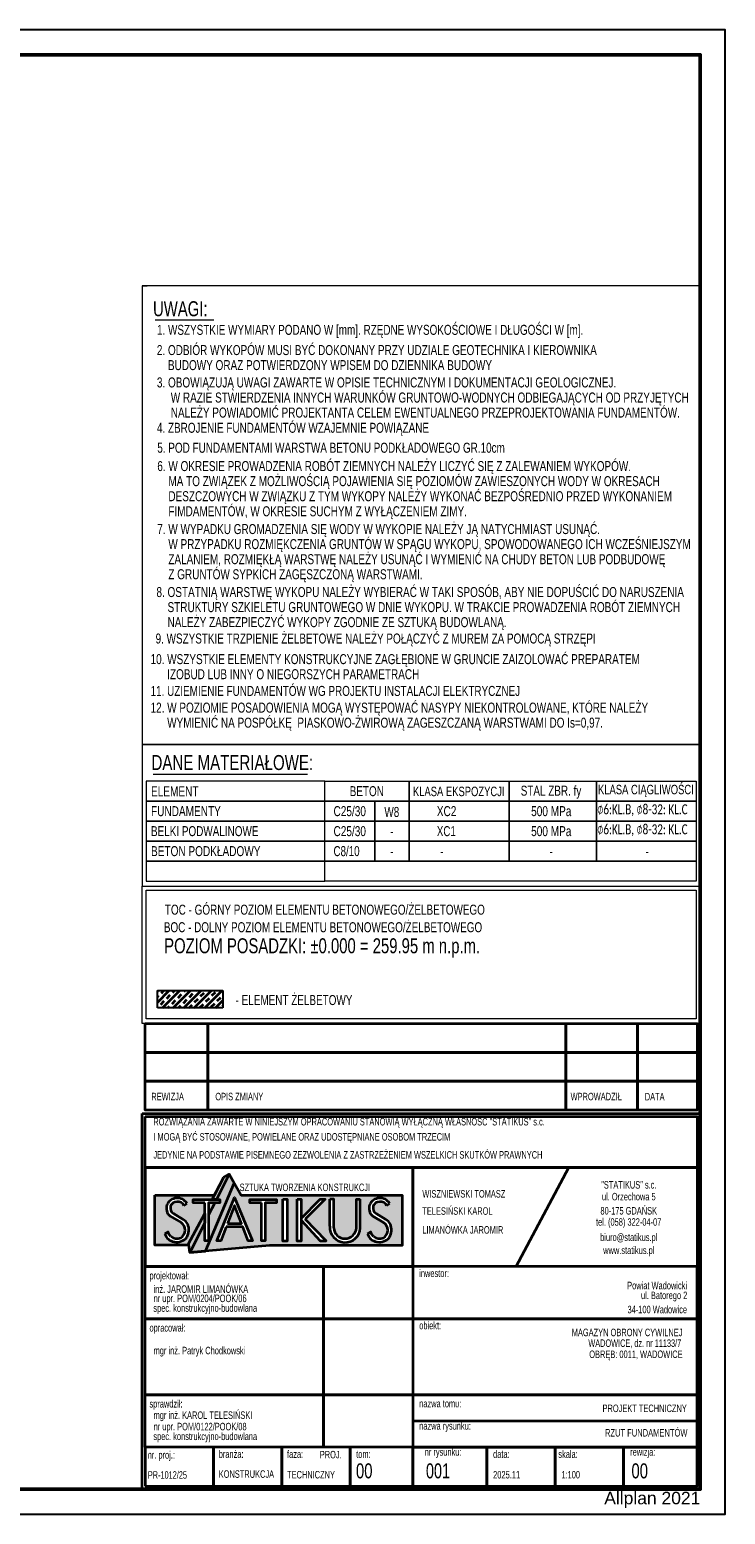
# Model space of a CAD drawing. Header units: millimetres. Extents: x 0 to 60000, y 0 to 29700.
# Tile 86 of 86: x 46080 to 60000, y 0 to 29700. Entities that reach past the tile are written whole.
import ezdxf

# ---------------------------------------------------------------- set-up
doc = ezdxf.new("R2010")
doc.units = ezdxf.units.MM
doc.layers.add('Posadowienie płytkie', color=7, linetype='Continuous', lineweight=25)
doc.layers.add('Standard', color=7, linetype='Continuous', lineweight=25)
doc.styles.add('ARIAL', font='ARIAL.TTF')
doc.styles.add('Segoe UI Symbol', font='seguisym.ttf')

msp = doc.modelspace()

# ---------------------------------------------------------------- hatches: boundary and pattern name
at = {"layer": 'Standard', "linetype": 'Continuous', "lineweight": 35, "transparency": 33554687}
h = msp.add_hatch(dxfattribs=at)
h.set_pattern_fill('KRESKOWANI_7', color=8, scale=100, style=0, pattern_type=2)
h.set_pattern_definition([(45, (0, 0), (-106.066, 106.066), []), (45, (-53.03, 53.03), (-106.066, 106.066), [100, -70])])
h.paths.add_polyline_path([(48636, 10476), (48636, 10130), (49948, 10130), (49948, 10476)], flags=0)
at = {"layer": 'Standard', "linetype": 'Continuous', "lineweight": 13, "true_color": 0x14aef0, "transparency": 33554687}
msp.add_hatch(color=140, dxfattribs=at).paths.add_polyline_path([(49656, 6232), (49656, 5472), (49582, 5472), (49582, 6020), (49260, 5411), (49283, 5235), (49598, 5264), (50174, 6627), (50070, 6806), (49964, 6742), (49731, 6300), (49888, 6300), (49888, 6232)])
at = {"layer": 'Standard', "linetype": 'Continuous', "lineweight": 13, "true_color": 0x7d7d7d, "transparency": 33554687}
h = msp.add_hatch(color=8, dxfattribs=at)
h.paths.add_polyline_path([(50878, 5380), (53535, 5380), (53535, 6384), (50315, 6384), (50174, 6627), (49598, 5264)])
h.paths.add_polyline_path([(50320, 5817), (50181, 6177), (50041, 5817)])
h.paths.add_polyline_path([(52129, 5585), (52115, 5612), (52103, 5640), (52094, 5670), (52088, 5700), (52085, 5731), (52085, 5762), (52085, 6305), (52163, 6305), (52163, 5728), (52166, 5706), (52171, 5685), (52177, 5664), (52186, 5643), (52197, 5624), (52209, 5606), (52223, 5589), (52239, 5574), (52256, 5560), (52275, 5548), (52294, 5537), (52315, 5529), (52336, 5523), (52358, 5518), (52379, 5516), (52402, 5516), (52423, 5518), (52445, 5523), (52466, 5529), (52487, 5537), (52506, 5547), (52525, 5560), (52542, 5573), (52558, 5589), (52572, 5606), (52584, 5624), (52595, 5643), (52604, 5663), (52611, 5684), (52615, 5706), (52618, 5728), (52618, 6305), (52696, 6305), (52696, 5725), (52693, 5695), (52686, 5664), (52676, 5635), (52664, 5606), (52649, 5579), (52631, 5554), (52610, 5531), (52588, 5510), (52563, 5491), (52536, 5475), (52509, 5462), (52479, 5451), (52449, 5444), (52419, 5439), (52388, 5438), (52357, 5440), (52326, 5445), (52296, 5453), (52267, 5464), (52240, 5478), (52213, 5494), (52189, 5514), (52167, 5535), (52147, 5559)], flags=16)
h.paths.add_polyline_path([(53216, 6189), (53213, 6194), (53211, 6198), (53207, 6203), (53204, 6207), (53200, 6211), (53197, 6215), (53193, 6219), (53189, 6223), (53185, 6226), (53180, 6229), (53176, 6233), (53171, 6236), (53167, 6238), (53162, 6241), (53157, 6243), (53152, 6245), (53147, 6247), (53141, 6249), (53136, 6250), (53131, 6252), (53125, 6253), (53120, 6253), (53115, 6254), (53109, 6254), (53104, 6254), (53098, 6254), (53093, 6254), (53087, 6253), (53082, 6252), (53071, 6252), (53060, 6251), (53050, 6249), (53039, 6246), (53029, 6243), (53019, 6238), (53010, 6233), (53001, 6227), (52992, 6220), (52985, 6212), (52978, 6204), (52971, 6196), (52966, 6186), (52961, 6177), (52957, 6167), (52954, 6156), (52952, 6146), (52950, 6135), (52950, 6124), (52950, 6113), (52952, 6102), (52954, 6092), (52957, 6082), (52962, 6072), (52966, 6062), (52972, 6053), (52979, 6044), (52986, 6036), (52994, 6029), (53002, 6022), (53011, 6016), (53207, 5898), (53211, 5896), (53215, 5894), (53218, 5891), (53222, 5889), (53226, 5887), (53229, 5884), (53232, 5881), (53236, 5879), (53239, 5876), (53243, 5873), (53246, 5870), (53249, 5868), (53252, 5865), (53255, 5862), (53258, 5859), (53261, 5856), (53264, 5852), (53267, 5849), (53270, 5846), (53273, 5843), (53275, 5839), (53278, 5836), (53281, 5832), (53283, 5829), (53286, 5825), (53288, 5822), (53290, 5818), (53292, 5814), (53295, 5811), (53297, 5807), (53299, 5803), (53302, 5795), (53305, 5786), (53308, 5778), (53310, 5770), (53312, 5761), (53314, 5752), (53316, 5744), (53317, 5735), (53318, 5726), (53319, 5717), (53320, 5709), (53320, 5700), (53320, 5691), (53320, 5682), (53320, 5673), (53319, 5664), (53319, 5656), (53317, 5647), (53316, 5638), (53314, 5629), (53313, 5621), (53310, 5612), (53308, 5604), (53305, 5595), (53303, 5587), (53299, 5578), (53296, 5570), (53293, 5562), (53289, 5554), (53285, 5546), (53280, 5539), (53274, 5532), (53268, 5525), (53262, 5519), (53255, 5513), (53248, 5507), (53241, 5502), (53234, 5496), (53227, 5491), (53219, 5486), (53212, 5482), (53204, 5477), (53196, 5473), (53188, 5469), (53179, 5466), (53171, 5463), (53162, 5460), (53154, 5457), (53145, 5455), (53137, 5452), (53128, 5451), (53119, 5449), (53110, 5448), (53101, 5447), (53092, 5446), (53083, 5446), (53074, 5446), (53065, 5446), (53056, 5447), (53047, 5448), (53038, 5449), (53030, 5450), (53021, 5452), (53013, 5453), (53004, 5455), (52996, 5457), (52988, 5459), (52980, 5462), (52972, 5465), (52964, 5468), (52956, 5472), (52949, 5476), (52941, 5480), (52934, 5485), (52927, 5489), (52920, 5495), (52913, 5500), (52907, 5505), (52901, 5511), (52895, 5517), (52889, 5524), (52883, 5530), (52878, 5537), (52873, 5544), (52868, 5551), (52864, 5558), (52860, 5565), (52856, 5573), (52852, 5581), (52849, 5589), (52846, 5597), (52843, 5605), (52841, 5613), (52907, 5648), (52926, 5598), (52960, 5558), (52965, 5554), (52971, 5550), (52977, 5546), (52983, 5543), (52988, 5540), (52995, 5537), (53001, 5534), (53007, 5531), (53013, 5529), (53020, 5527), (53026, 5525), (53033, 5523), (53039, 5521), (53046, 5520), (53053, 5519), (53059, 5518), (53066, 5517), (53073, 5517), (53080, 5516), (53086, 5516), (53093, 5517), (53100, 5517), (53107, 5518), (53113, 5519), (53120, 5520), (53127, 5521), (53133, 5523), (53140, 5525), (53146, 5527), (53153, 5529), (53159, 5531), (53169, 5538), (53178, 5545), (53187, 5553), (53195, 5561), (53203, 5570), (53210, 5579), (53216, 5589), (53222, 5599), (53227, 5609), (53232, 5620), (53236, 5631), (53239, 5643), (53241, 5654), (53243, 5666), (53244, 5677), (53244, 5689), (53243, 5701), (53242, 5712), (53240, 5724), (53237, 5735), (53233, 5746), (53229, 5757), (53224, 5768), (53219, 5778), (53212, 5788), (53206, 5797), (53198, 5806), (53190, 5815), (53181, 5823), (53172, 5830), (53163, 5837), (52945, 5967), (52939, 5972), (52933, 5977), (52927, 5983), (52921, 5989), (52916, 5995), (52911, 6001), (52906, 6008), (52902, 6014), (52898, 6021), (52894, 6028), (52890, 6035), (52887, 6043), (52884, 6050), (52881, 6058), (52878, 6065), (52876, 6073), (52875, 6081), (52873, 6089), (52872, 6097), (52871, 6105), (52870, 6113), (52870, 6121), (52870, 6129), (52871, 6137), (52871, 6145), (52872, 6153), (52874, 6161), (52876, 6169), (52878, 6176), (52880, 6184), (52882, 6192), (52889, 6206), (52897, 6220), (52906, 6233), (52916, 6246), (52926, 6257), (52938, 6269), (52950, 6279), (52963, 6288), (52976, 6297), (52990, 6304), (53004, 6311), (53019, 6316), (53035, 6321), (53050, 6324), (53066, 6326), (53082, 6327), (53098, 6327), (53113, 6326), (53129, 6324), (53145, 6320), (53160, 6316), (53175, 6311), (53189, 6304), (53203, 6297), (53217, 6288), (53230, 6279), (53242, 6268), (53253, 6257), (53264, 6245), (53273, 6233), (53282, 6220), (53221, 6179), (53219, 6184)], flags=16)
h.paths.add_polyline_path([(51893, 6306), (51992, 6306), (51595, 5902), (52010, 5468), (51893, 5468), (51513, 5887), (51513, 5467), (51430, 5467), (51430, 6306), (51513, 6306), (51513, 5917)], flags=16)
h.paths.add_polyline_path([(51230, 5467), (51148, 5467), (51148, 6306), (51230, 6306)], flags=16)
h.paths.add_polyline_path([(50487, 6300), (51022, 6300), (51022, 6232), (50791, 6232), (50791, 5472), (50716, 5472), (50716, 6232), (50487, 6232)], flags=16)
h.paths.add_polyline_path([(49825, 5469), (50181, 6338), (50536, 5469), (50455, 5469), (50346, 5750), (50015, 5750), (49906, 5469)], flags=16)
h = msp.add_hatch(color=8, dxfattribs=at)
h.paths.add_polyline_path([(48585, 5381), (49264, 5381), (49260, 5411), (49582, 6020), (49582, 6232), (49352, 6232), (49352, 6300), (49731, 6300), (49775, 6385), (48583, 6385)])
h.paths.add_polyline_path([(49218, 6233), (49227, 6220), (49166, 6179), (49163, 6184), (49161, 6189), (49158, 6194), (49155, 6198), (49152, 6203), (49149, 6207), (49145, 6211), (49141, 6215), (49138, 6219), (49133, 6223), (49129, 6226), (49125, 6229), (49120, 6233), (49116, 6236), (49111, 6238), (49106, 6241), (49101, 6243), (49096, 6245), (49091, 6247), (49086, 6249), (49081, 6250), (49075, 6252), (49070, 6253), (49065, 6253), (49059, 6254), (49054, 6254), (49048, 6254), (49043, 6254), (49037, 6254), (49032, 6253), (49027, 6252), (49016, 6252), (49005, 6251), (48994, 6249), (48984, 6246), (48974, 6243), (48964, 6238), (48954, 6233), (48946, 6227), (48937, 6220), (48929, 6212), (48922, 6204), (48916, 6196), (48910, 6186), (48905, 6177), (48901, 6167), (48898, 6156), (48896, 6146), (48895, 6135), (48894, 6124), (48895, 6113), (48896, 6102), (48899, 6092), (48902, 6082), (48906, 6072), (48911, 6062), (48917, 6053), (48923, 6044), (48931, 6036), (48938, 6029), (48947, 6022), (48956, 6016), (49152, 5898), (49156, 5896), (49159, 5894), (49163, 5891), (49167, 5889), (49170, 5887), (49174, 5884), (49177, 5881), (49181, 5879), (49184, 5876), (49187, 5873), (49190, 5870), (49194, 5868), (49197, 5865), (49200, 5862), (49203, 5859), (49206, 5856), (49209, 5852), (49212, 5849), (49215, 5846), (49217, 5843), (49220, 5839), (49223, 5836), (49225, 5832), (49228, 5829), (49230, 5825), (49233, 5822), (49235, 5818), (49237, 5814), (49239, 5811), (49241, 5807), (49243, 5803), (49247, 5795), (49250, 5786), (49252, 5778), (49255, 5770), (49257, 5761), (49259, 5752), (49260, 5744), (49262, 5735), (49263, 5726), (49264, 5717), (49265, 5709), (49265, 5700), (49265, 5691), (49265, 5682), (49265, 5673), (49264, 5664), (49263, 5656), (49262, 5647), (49261, 5638), (49259, 5629), (49257, 5621), (49255, 5612), (49253, 5604), (49250, 5595), (49247, 5587), (49244, 5578), (49241, 5570), (49237, 5562), (49233, 5554), (49229, 5546), (49225, 5539), (49219, 5532), (49213, 5525), (49206, 5519), (49200, 5513), (49193, 5507), (49186, 5502), (49179, 5496), (49171, 5491), (49164, 5486), (49156, 5482), (49148, 5477), (49140, 5473), (49132, 5469), (49124, 5466), (49116, 5463), (49107, 5460), (49099, 5457), (49090, 5455), (49081, 5452), (49072, 5451), (49064, 5449), (49055, 5448), (49046, 5447), (49037, 5446), (49028, 5446), (49019, 5446), (49010, 5446), (49001, 5447), (48992, 5448), (48983, 5449), (48974, 5450), (48966, 5452), (48957, 5453), (48949, 5455), (48941, 5457), (48933, 5459), (48924, 5462), (48916, 5465), (48909, 5468), (48901, 5472), (48893, 5476), (48886, 5480), (48879, 5485), (48872, 5489), (48865, 5495), (48858, 5500), (48852, 5505), (48845, 5511), (48839, 5517), (48833, 5524), (48828, 5530), (48823, 5537), (48818, 5544), (48813, 5551), (48808, 5558), (48804, 5565), (48800, 5573), (48797, 5581), (48793, 5589), (48790, 5597), (48788, 5605), (48785, 5613), (48851, 5648), (48871, 5598), (48905, 5558), (48910, 5554), (48916, 5550), (48921, 5546), (48927, 5543), (48933, 5540), (48939, 5537), (48945, 5534), (48952, 5531), (48958, 5529), (48964, 5527), (48971, 5525), (48977, 5523), (48984, 5521), (48991, 5520), (48997, 5519), (49004, 5518), (49011, 5517), (49017, 5517), (49024, 5516), (49031, 5516), (49038, 5517), (49045, 5517), (49051, 5518), (49058, 5519), (49065, 5520), (49071, 5521), (49078, 5523), (49085, 5525), (49091, 5527), (49097, 5529), (49104, 5531), (49113, 5538), (49123, 5545), (49131, 5553), (49140, 5561), (49147, 5570), (49154, 5579), (49161, 5589), (49167, 5599), (49172, 5609), (49176, 5620), (49180, 5631), (49183, 5643), (49186, 5654), (49187, 5666), (49188, 5677), (49188, 5689), (49188, 5701), (49187, 5712), (49184, 5724), (49182, 5735), (49178, 5746), (49174, 5757), (49169, 5768), (49163, 5778), (49157, 5788), (49150, 5797), (49143, 5806), (49135, 5815), (49126, 5823), (49117, 5830), (49108, 5837), (48889, 5967), (48883, 5972), (48877, 5977), (48872, 5983), (48866, 5989), (48861, 5995), (48856, 6001), (48851, 6008), (48847, 6014), (48842, 6021), (48838, 6028), (48835, 6035), (48831, 6043), (48828, 6050), (48826, 6058), (48823, 6065), (48821, 6073), (48819, 6081), (48818, 6089), (48816, 6097), (48816, 6105), (48815, 6113), (48815, 6121), (48815, 6129), (48815, 6137), (48816, 6145), (48817, 6153), (48818, 6161), (48820, 6169), (48822, 6176), (48824, 6184), (48827, 6192), (48834, 6206), (48842, 6220), (48851, 6233), (48860, 6246), (48871, 6257), (48882, 6269), (48894, 6279), (48907, 6288), (48921, 6297), (48935, 6304), (48949, 6311), (48964, 6316), (48979, 6321), (48995, 6324), (49011, 6326), (49026, 6327), (49042, 6327), (49058, 6326), (49074, 6324), (49089, 6320), (49105, 6316), (49119, 6311), (49134, 6304), (49148, 6297), (49161, 6288), (49174, 6279), (49186, 6268), (49198, 6257), (49208, 6245)], flags=16)

# ---------------------------------------------------------------- linework, layer by layer
at = {"layer": 'Posadowienie płytkie', "color": 3, "linetype": 'Continuous', "lineweight": 25, "transparency": 33554687}
msp.add_lwpolyline([(0, 0), (60000, 0), (60000, 29700), (0, 29700), (0, 0)], close=True, dxfattribs=at)
at = {"layer": 'Posadowienie płytkie', "color": 2, "linetype": 'Continuous', "lineweight": 50, "transparency": 33554687}
msp.add_lwpolyline([(2000, 500), (59500, 500), (59500, 29200), (2000, 29200), (2000, 500)], close=True, dxfattribs=at)
at = {"layer": 'Standard', "color": 4, "linetype": 'Continuous', "lineweight": 13, "transparency": 33554687}
for p, q in [((48328, 24578), (48428, 24578)), ((48589, 23895), (49764, 23895)), ((48328, 15399), (48328, 12965)), ((59500, 15399), (59500, 12965)), ((48328, 14999), (48328, 12565)), ((59500, 14999), (59500, 12565)), ((48549, 14805), (51637, 14805))]:
    msp.add_line(p, q, dxfattribs=at)
at = {"layer": 'Standard', "color": 3, "linetype": 'Continuous', "lineweight": 25, "transparency": 33554687}
for p, q in [((48636, 10476), (49948, 10476)), ((48636, 10130), (48636, 10476)), ((49948, 10476), (49948, 10130)), ((49948, 10130), (48636, 10130))]:
    msp.add_line(p, q, dxfattribs=at)
at = {"layer": 'Standard', "color": 8, "linetype": 'Continuous', "lineweight": 35, "transparency": 33554687}
for p, q in [((55816, 4955), (56872, 6938)), ((52085, 5762), (52085, 6305)), ((52696, 5725), (52696, 6305)), ((48889, 5967), (49108, 5837)), ((49152, 5898), (48956, 6016)), ((49166, 6179), (49227, 6220)), ((49782, 6231), (49660, 5988)), ((52945, 5967), (53163, 5837)), ((53207, 5898), (53011, 6016)), ((53221, 6179), (53282, 6220)), ((53750, 1867), (59440, 1867))]:
    msp.add_line(p, q, dxfattribs=at)
at = {"layer": 'Standard', "color": 4, "linetype": 'Continuous', "lineweight": 13, "transparency": 33554687}
for points in [[(48328, 15399), (59500, 15399), (59500, 24578), (48328, 24578), (48328, 15399)], [(48328, 15399), (59500, 15399), (48328, 15399)], [(48328, 15399), (59500, 15399), (48328, 15399)], [(48408, 14265), (51984, 14265), (51984, 14665), (48408, 14665), (48408, 14265)], [(51984, 14665), (53672, 14665), (53672, 14265), (51984, 14265), (51984, 14665)], [(53672, 14665), (55672, 14665), (55672, 14265), (53672, 14265), (53672, 14665)], [(55672, 14665), (57420, 14665), (57420, 14265), (55672, 14265), (55672, 14665)], [(57420, 14665), (59420, 14665), (59420, 14265), (57420, 14265), (57420, 14665)], [(48408, 13865), (51984, 13865), (51984, 14265), (48408, 14265), (48408, 13865)], [(51984, 14265), (52984, 14265), (52984, 13865), (51984, 13865), (51984, 14265)], [(52984, 14265), (53672, 14265), (53672, 13865), (52984, 13865), (52984, 14265)], [(53672, 14265), (55672, 14265), (55672, 13865), (53672, 13865), (53672, 14265)], [(55672, 14265), (57420, 14265), (57420, 13865), (55672, 13865), (55672, 14265)], [(57420, 14265), (59420, 14265), (59420, 13865), (57420, 13865), (57420, 14265)], [(48408, 13465), (51984, 13465), (51984, 13865), (48408, 13865), (48408, 13465)], [(51984, 13865), (52984, 13865), (52984, 13465), (51984, 13465), (51984, 13865)], [(52984, 13865), (53672, 13865), (53672, 13465), (52984, 13465), (52984, 13865)], [(53672, 13865), (55672, 13865), (55672, 13465), (53672, 13465), (53672, 13865)], [(55672, 13865), (57420, 13865), (57420, 13465), (55672, 13465), (55672, 13865)], [(57420, 13865), (59420, 13865), (59420, 13465), (57420, 13465), (57420, 13865)], [(48408, 13065), (51984, 13065), (51984, 13465), (48408, 13465), (48408, 13065)], [(51984, 13465), (52984, 13465), (52984, 13065), (51984, 13065), (51984, 13465)], [(52984, 13465), (53672, 13465), (53672, 13065), (52984, 13065), (52984, 13465)], [(53672, 13465), (55672, 13465), (55672, 13065), (53672, 13065), (53672, 13465)], [(55672, 13465), (57420, 13465), (57420, 13065), (55672, 13065), (55672, 13465)], [(57420, 13465), (59420, 13465), (59420, 13065), (57420, 13065), (57420, 13465)], [(48408, 12665), (51984, 12665), (51984, 13065), (48408, 13065), (48408, 12665)], [(51984, 13065), (59420, 13065), (59420, 12665), (51984, 12665), (51984, 13065)], [(48328, 12565), (59500, 12565), (59500, 9820), (48328, 9820), (48328, 12565)], [(48408, 12485), (59420, 12485), (59420, 9909), (48408, 9909), (48408, 12485)]]:
    msp.add_lwpolyline(points, close=True, dxfattribs=at)
at = {"layer": 'Standard', "color": 8, "linetype": 'Continuous', "lineweight": 35, "transparency": 33554687}
for points in [[(48388, 9820), (49648, 9820), (49648, 9241), (48388, 9241), (48388, 9820)], [(49648, 9820), (56807, 9820), (56807, 9241), (49648, 9241), (49648, 9820)], [(56807, 9820), (58240, 9820), (58240, 9241), (56807, 9241), (56807, 9820)], [(58240, 9820), (59440, 9820), (59440, 9241), (58240, 9241), (58240, 9820)], [(48388, 9241), (49648, 9241), (49648, 8662), (48388, 8662), (48388, 9241)], [(49648, 9241), (56807, 9241), (56807, 8662), (49648, 8662), (49648, 9241)], [(56807, 9241), (58240, 9241), (58240, 8662), (56807, 8662), (56807, 9241)], [(58240, 9241), (59440, 9241), (59440, 8662), (58240, 8662), (58240, 9241)], [(48388, 8662), (49648, 8662), (49648, 8083), (48388, 8083), (48388, 8662)], [(49648, 8662), (56807, 8662), (56807, 8083), (49648, 8083), (49648, 8662)], [(56807, 8662), (58240, 8662), (58240, 8083), (56807, 8083), (56807, 8662)], [(58240, 8662), (59440, 8662), (59440, 8083), (58240, 8083), (58240, 8662)], [(48328, 8020), (59500, 8020), (59500, 500), (48328, 500), (48328, 8020)], [(48388, 7960), (59440, 7960), (59440, 6938), (48388, 6938), (48388, 7960)], [(48388, 7960), (59440, 7960), (59440, 6938), (48388, 6938), (48388, 7960)], [(53750, 6938), (48388, 6938), (48388, 4955), (53750, 4955), (53750, 6938)], [(48388, 6938), (53750, 6938), (53750, 4955), (48388, 4955), (48388, 6938)], [(53750, 6938), (59440, 6938), (59440, 4955), (53750, 4955), (53750, 6938)], [(48583, 6385), (49775, 6385), (49964, 6742), (50070, 6806), (50315, 6384), (53535, 6384), (53535, 5380), (50878, 5380), (49283, 5235), (49264, 5381), (48585, 5381), (48583, 6385)], [(49283, 5235), (49264, 5381), (49260, 5411), (49582, 6021), (49582, 5832), (49283, 5235), (49598, 5264), (50174, 6627), (50070, 6806), (49817, 6300), (49731, 6300), (49964, 6742), (50070, 6806)], [(49582, 6232), (49352, 6232), (49352, 6300), (49888, 6300), (49888, 6232), (49656, 6232), (49656, 5472), (49582, 5472), (49582, 6232)], [(50015, 5750), (49906, 5469), (49825, 5469), (50181, 6338), (50536, 5469), (50455, 5469), (50346, 5750), (50015, 5750)], [(50716, 6232), (50487, 6232), (50487, 6300), (51022, 6300), (51022, 6232), (50791, 6232), (50791, 5472), (50716, 5472), (50716, 6232)], [(51148, 6306), (51230, 6306), (51230, 5467), (51148, 5467), (51148, 6306)], [(51430, 6306), (51513, 6306), (51513, 5467), (51430, 5467), (51430, 6306)], [(51513, 5917), (51893, 6306), (51992, 6306), (51595, 5902)], [(52163, 5728), (52163, 6305), (52086, 6305)], [(52618, 5728), (52618, 6305), (52696, 6305)], [(50041, 5817), (50320, 5817), (50181, 6177), (50041, 5817)], [(48905, 5558), (48871, 5598), (48851, 5648), (48785, 5613)], [(51513, 5887), (51893, 5468), (52010, 5468), (51595, 5902)], [(52960, 5558), (52926, 5598), (52907, 5648), (52841, 5613)], [(48388, 4955), (51962, 4955), (51962, 3909), (48388, 3909), (48388, 4955)], [(51962, 4955), (53750, 4955), (53750, 3909), (51962, 3909), (51962, 4955)], [(53750, 3909), (59440, 3909), (59440, 4955), (53750, 4955), (53750, 3909)], [(48388, 3909), (51962, 3909), (51962, 2389), (48388, 2389), (48388, 3909)], [(51962, 3909), (53750, 3909), (53750, 2389), (51962, 2389), (51962, 3909)], [(51962, 3909), (53750, 3909), (53750, 2389), (51962, 2389), (51962, 3909)], [(53750, 2389), (59440, 2389), (59440, 3909), (53750, 3909), (53750, 2389)], [(48388, 2389), (51962, 2389), (51962, 1344), (48388, 1344), (48388, 2389)], [(51962, 2389), (53750, 2389), (53750, 1344), (51962, 1344), (51962, 2389)], [(51962, 2389), (53750, 2389), (53750, 1344), (51962, 1344), (51962, 2389)], [(53750, 1344), (59440, 1344), (59440, 2389), (53750, 2389), (53750, 1344)], [(48388, 560), (49756, 560), (49756, 1344), (48388, 1344), (48388, 560)], [(49756, 560), (51124, 560), (51124, 1344), (49756, 1344), (49756, 560)], [(51124, 560), (52492, 560), (52492, 1344), (51124, 1344), (51124, 560)], [(52492, 560), (53750, 560), (53750, 1344), (52492, 1344), (52492, 560)], [(53750, 560), (55228, 560), (55228, 1344), (53750, 1344), (53750, 560)], [(55228, 560), (56596, 560), (56596, 1344), (55228, 1344), (55228, 560)], [(56596, 560), (57964, 560), (57964, 1344), (56596, 1344), (56596, 560)], [(59440, 1344), (57964, 1344), (57964, 560), (59440, 560), (59440, 1344)]]:
    msp.add_lwpolyline(points, dxfattribs=at)
for centre, radius, start, end in [((49034, 6101), 226, 31.5307, 156.4654), ((49034, 6101), 226, 31.5307, 156.4654), ((49022, 6125), 127, 87.8728, 238.8048), ((49049, 6126), 128, 24.3775, 100.2723), ((53090, 6101), 226, 31.5307, 156.4654), ((53077, 6125), 127, 87.8728, 238.8048), ((53105, 6126), 128, 24.3775, 100.2723), ((49015, 6123), 200, 159.7604, 231.1907), ((53070, 6123), 200, 159.7604, 231.1907), ((49006, 5685), 183, 302.4138, 56.135), ((49033, 5692), 238, 27.8147, 59.9715), ((48959, 5690), 306, 330.3921, 21.6507), ((52391, 5744), 306, 176.5673, 356.5139), ((52391, 5744), 228, 184.015, 355.985), ((53061, 5685), 183, 302.4138, 56.135), ((53088, 5692), 238, 27.8147, 59.9715), ((53014, 5690), 306, 330.3921, 21.6507), ((48999, 5670), 221, 195.0028, 263.5511), ((49028, 5720), 203, 232.7358, 291.9806), ((49023, 5714), 268, 259.5841, 319.1441), ((53054, 5670), 221, 195.0028, 263.5511), ((53083, 5720), 203, 232.7358, 291.9806), ((53078, 5714), 268, 259.5841, 319.1441)]:
    msp.add_arc(centre, radius, start, end, dxfattribs=at)

# ---------------------------------------------------------------- texts
at = {"layer": 'Posadowienie płytkie', "color": 6, "linetype": 'Continuous', "lineweight": 35, "transparency": 33554687, "insert": (59500, 125), "char_height": 250, "width": 2062.13, "attachment_point": 9, "style": 'ARIAL'}
msp.add_mtext('\\W1.00;Allplan 2021', dxfattribs=at)
at = {"layer": 'Standard', "color": 2, "linetype": 'Continuous', "lineweight": 50, "transparency": 33554687, "style": 'ARIAL'}
for s, insert, char_height, width, attachment_point in [('\\W0.71;UWAGI:', (48548, 23963), 300, 1203.21, 7), ('\\W0.72;DANE MATERIAŁOWE:', (48517, 14885), 300, 3321.54, 7), ('\\W0.71;POZIOM POSADZKI: ±0.000 = 259.95 m n.p.m.', (48771, 11133), 300, 6471.5, 7), ('\\W0.72;RZUT FUNDAMENTÓW', (59243, 1554), 150, 1694.73, 9), ('\\W0.71;00', (52609, 715), 300, 439.08, 7), ('\\W0.69;001', (54009, 715), 300, 607.62, 7), ('\\W0.71;00', (58122, 715), 300, 442.83, 7)]:
    msp.add_mtext(s, dxfattribs=dict(at, insert=insert, char_height=char_height, width=width, attachment_point=attachment_point))
at = {"layer": 'Standard', "color": 3, "linetype": 'Continuous', "lineweight": 25, "transparency": 33554687, "attachment_point": 7}
for s, insert, char_height, width, style in [('\\W0.71;1. WSZYSTKIE WYMIARY PODANO W [mm]. RZĘDNE WYSOKOŚCIOWE I DŁUGOŚCI W [m].', (48628, 23535), 200, 8649.91, 'ARIAL'), ('\\W0.71;4. ZBROJENIE FUNDAMENTÓW WZAJEMNIE POWIĄZANE', (48627, 21577), 200, 5552.45, 'ARIAL'), ('\\W0.71;5. POD FUNDAMENTAMI WARSTWA BETONU PODKŁADOWEGO GR.10cm', (48634, 21234), 200, 7076.19, 'ARIAL'), ('\\W0.71;9. WSZYSTKIE TRZPIENIE ŻELBETOWE NALEŻY POŁĄCZYĆ Z MUREM ZA POMOCĄ STRZĘPI', (48600, 17360), 200, 8933.38, 'ARIAL'), ('\\W0.71;11. UZIEMIENIE FUNDAMENTÓW WG PROJEKTU INSTALACJI ELEKTRYCZNEJ', (48499, 16369), 200, 7521.34, 'ARIAL'), ('\\W0.72;ELEMENT', (48508, 14364), 200, 1016.76, 'ARIAL'), ('\\W0.71;BETON', (52484, 14364), 200, 759.42, 'ARIAL'), ('\\W0.71;KLASA EKSPOZYCJI', (53749, 14364), 190, 1913.62, 'ARIAL'), ('\\W0.71;KLASA CIĄGLIWOŚCI', (57452, 14348), 190, 1997.29, 'ARIAL'), ('\\W0.71;STAL ZBR. fy', (55906, 14316), 200, 1290.35, 'ARIAL'), ('\\W0.72;FUNDAMENTY', (48508, 13964), 200, 1462.08, 'ARIAL'), ('\\W0.72;C25/30', (52160, 13964), 200, 719.34, 'ARIAL'), ('\\W0.71;W8', (53178, 13948), 200, 371.12, 'ARIAL'), ('\\W0.72;XC2', (54227, 13964), 200, 461.99, 'ARIAL'), ('\\W0.72;500 MPa', (56115, 13964), 200, 874.01, 'ARIAL'), ('\\A1;{\\fSegoe UI Symbol|i0|b0;\\H200.000000;\\W0.714286;\\C3;⌀\\fCalibri|i0|b0;6:KL.B, \\fSegoe UI Symbol|i0|b0;⌀\\fCalibri|i0|b0;8-32: KL.C}\\P', (57439, 13964), 200, 2000, 'Segoe UI Symbol'), ('\\W0.71;BELKI PODWALINOWE', (48508, 13564), 200, 2235.76, 'ARIAL'), ('\\W0.72;C25/30', (52160, 13564), 200, 719.34, 'ARIAL'), ('\\W0.70;XC1', (54227, 13564), 200, 460.03, 'ARIAL'), ('\\W0.72;500 MPa', (56115, 13564), 200, 874.01, 'ARIAL'), ('\\A1;{\\fSegoe UI Symbol|i0|b0;\\H200.000000;\\W0.714286;\\C3;⌀\\fCalibri|i0|b0;6:KL.B, \\fSegoe UI Symbol|i0|b0;⌀\\fCalibri|i0|b0;8-32: KL.C}\\P', (57439, 13564), 200, 2000, 'Segoe UI Symbol'), ('\\W0.72;BETON PODKŁADOWY', (48508, 13164), 200, 2247.69, 'ARIAL'), ('\\W0.70;C8/10', (52160, 13164), 200, 605.91, 'ARIAL'), ('\\W0.69;-', (53295, 13564), 200, 136.11, 'ARIAL'), ('\\W0.69;-', (53295, 13164), 200, 136.11, 'ARIAL'), ('\\W0.69;-', (54295, 13164), 200, 136.11, 'ARIAL'), ('\\W0.69;-', (56481, 13164), 200, 136.11, 'ARIAL'), ('\\W0.69;-', (58402, 13164), 200, 136.11, 'ARIAL'), ('\\W0.71;TOC - GÓRNY POZIOM ELEMENTU BETONOWEGO/ŻELBETOWEGO', (48786, 11993), 200, 6511.91, 'ARIAL'), ('\\W0.71;BOC - DOLNY POZIOM ELEMENTU BETONOWEGO/ŻELBETOWEGO', (48765, 11642), 200, 6480.98, 'ARIAL'), ('\\W0.71;- ELEMENT ŻELBETOWY', (50201, 10185), 200, 2423.84, 'ARIAL'), ('\\W0.71;REWIZJA', (48514, 8280), 150, 710.56, 'ARIAL'), ('\\W0.71;OPIS ZMIANY', (49795, 8280), 150, 1018.47, 'ARIAL'), ('\\W0.71;WPROWADZIŁ', (56904, 8280), 150, 1084.78, 'ARIAL'), ('\\W0.71;DATA', (58388, 8280), 150, 452.75, 'ARIAL'), ('\\W0.71;inż. JAROMIR LIMANÓWKA', (48560, 4428), 150, 1958.3, 'ARIAL'), ('\\W0.71;Powiat Wadowicki', (58036, 4500), 150, 1259.64, 'ARIAL'), ('\\W0.71;spec. konstrukcyjno-budowlana', (48555, 4006), 150, 2141.72, 'ARIAL'), ('\\W0.71;nr upr. POM/0204/POOK/06', (48560, 4200), 150, 1925.21, 'ARIAL'), ('\\W0.71;34-100 Wadowice', (58043, 4020), 150, 1251.02, 'ARIAL'), ('\\W0.71;ul. Batorego 2', (58313, 4260), 150, 985.22, 'ARIAL'), ('\\W0.71;mgr inż. Patryk Chodkowski', (48560, 3156), 150, 1900.15, 'ARIAL'), ('\\W0.71;MAGAZYN OBRONY CYWILNEJ', (56927, 3561), 150, 2282.92, 'ARIAL'), ('\\W0.70;WADOWICE, dz. nr 11133/7', (57259, 3321), 150, 1949.27, 'ARIAL'), ('\\W0.71;OBRĘB: 0011, WADOWICE', (57277, 3081), 150, 1933.01, 'ARIAL'), ('\\W0.71;PROJEKT TECHNICZNY', (57543, 2043), 150, 1750.56, 'ARIAL'), ('\\W0.71;spec. konstrukcyjno-budowlana', (48555, 1440), 150, 2141.72, 'ARIAL'), ('\\W0.71;mgr inż. KAROL TELESIŃSKI', (48560, 1863), 150, 2041.77, 'ARIAL'), ('\\W0.71;nr upr. POM/0122/POOK/08', (48560, 1635), 150, 1924.98, 'ARIAL'), ('\\W0.70;PR-1012/25', (48445, 710), 150, 851.1, 'ARIAL')]:
    msp.add_mtext(s, dxfattribs=dict(at, insert=insert, char_height=char_height, width=width, style=style))
at = {"layer": 'Standard', "color": 3, "linetype": 'Continuous', "lineweight": 25, "transparency": 33554687, "char_height": 200, "attachment_point": 1, "line_spacing_factor": 0.903614, "style": 'ARIAL'}
for s, insert, width in [('\\A1;{\\fArial|i0|b0;\\H200.000000;\\W0.714286;\\C3;2. ODBIÓR WYKOPÓW MUSI BYĆ DOKONANY PRZY UDZIALE GEOTECHNIKA I KIEROWNIKA}\\P{\\fArial|i0|b0;\\H200.000000;\\W0.714286;\\C3;    BUDOWY ORAZ POTWIERDZONY WPISEM DO DZIENNIKA BUDOWY}\\P', (48625, 23391), 8881.03), ('\\A1;{\\fArial|i0|b0;\\H200.000000;\\W0.714286;\\C3;3. OBOWIĄZUJĄ UWAGI ZAWARTE W OPISIE TECHNICZNYM I DOKUMENTACJI GEOLOGICZNEJ.}\\P{\\fArial|i0|b0;\\H200.000000;\\W0.714286;\\C3;     W RAZIE STWIERDZENIA INNYCH WARUNKÓW GRUNTOWO-WODNYCH ODBIEGAJĄCYCH OD PRZYJĘTYCH}\\P{\\fArial|i0|b0;\\H200.000000;\\W0.714286;\\C3;     NALEŻY POWIADOMIĆ PROJEKTANTA CELEM EWENTUALNEGO PRZEPROJEKTOWANIA FUNDAMENTÓW.}\\P', (48626, 22743), 10728.61), ('\\A1;{\\fArial|i0|b0;\\H200.000000;\\W0.714286;\\C3;6. W OKRESIE PROWADZENIA ROBÓT ZIEMNYCH NALEŻY LICZYĆ SIĘ Z ZALEWANIEM WYKOPÓW.}\\P{\\fArial|i0|b0;\\H200.000000;\\W0.714286;\\C3;    MA TO ZWIĄZEK Z MOŻLIWOŚCIĄ POJAWIENIA SIĘ POZIOMÓW ZAWIESZONYCH WODY W OKRESACH}\\P{\\fArial|i0|b0;\\H200.000000;\\W0.714286;\\C3;    DESZCZOWYCH W ZWIĄZKU Z TYM WYKOPY NALEŻY WYKONAĆ BEZPOŚREDNIO PRZED WYKONANIEM}\\P{\\fArial|i0|b0;\\H200.000000;\\W0.714286;\\C3;    FIMDAMENTÓW, W OKRESIE SUCHYM Z WYŁĄCZENIEM ZIMY.}\\P', (48634, 21070), 10376.24), ('\\A1;{\\fArial|i0|b0;\\H200.000000;\\W0.714286;\\C3;7. W WYPADKU GROMADZENIA SIĘ WODY W WYKOPIE NALEŻY JĄ NATYCHMIAST USUNĄĆ.}\\P{\\fArial|i0|b0;\\H200.000000;\\W0.714286;\\C3;    W PRZYPADKU ROZMIĘKCZENIA GRUNTÓW W SPĄGU WYKOPU, SPOWODOWANEGO ICH WCZEŚNIEJSZYM}\\P{\\fArial|i0|b0;\\H200.000000;\\W0.714286;\\C3;    ZALANIEM, ROZMIĘKŁĄ WARSTWĘ NALEŻY USUNĄĆ I WYMIENIĆ NA CHUDY BETON LUB PODBUDOWĘ}\\P{\\fArial|i0|b0;\\H200.000000;\\W0.714286;\\C3;    Z GRUNTÓW SYPKICH ZAGĘSZCZONĄ WARSTWAMI.}\\P', (48633, 19810), 10752.47), ('\\A1;{\\fArial|i0|b0;\\H200.000000;\\W0.714286;\\C3;8. OSTATNIĄ WARSTWĘ WYKOPU NALEŻY WYBIERAĆ W TAKI SPOSÓB, ABY NIE DOPUŚCIĆ DO NARUSZENIA}\\P{\\fArial|i0|b0;\\H200.000000;\\W0.714286;\\C3;    STRUKTURY SZKIELETU GRUNTOWEGO W DNIE WYKOPU. W TRAKCIE PROWADZENIA ROBÓT ZIEMNYCH}\\P{\\fArial|i0|b0;\\H200.000000;\\W0.714286;\\C3;    NALEŻY ZABEZPIECZYĆ WYKOPY ZGODNIE ZE SZTUKĄ BUDOWLANĄ.}\\P', (48617, 18550), 10633.41), ('\\A1;{\\fArial|i0|b0;\\H200.000000;\\W0.714286;\\C3;10. WSZYSTKIE ELEMENTY KONSTRUKCYJNE ZAGŁĘBIONE W GRUNCIE ZAIZOLOWAĆ PREPARATEM}\\P{\\fArial|i0|b0;\\H200.000000;\\W0.714286;\\C3;      IZOBUD LUB INNY O NIEGORSZYCH PARAMETRACH}\\P', (48499, 17208), 9873.84), ('\\A1;{\\fArial|i0|b0;\\H200.000000;\\W0.714286;\\C3;12. W POZIOMIE POSADOWIENIA MOGĄ WYSTĘPOWAĆ NASYPY NIEKONTROLOWANE, KTÓRE NALEŻY}\\P{\\fArial|i0|b0;\\H200.000000;\\W0.714286;\\C3;      WYMIENIĆ NA POSPÓŁKĘ  PIASKOWO-ŻWIROWĄ ZAGESZCZANĄ WARSTWAMI DO Is=0,97.}\\P', (48499, 16238), 10030.92)]:
    msp.add_mtext(s, dxfattribs=dict(at, insert=insert, width=width))
at = {"layer": 'Standard', "color": 8, "linetype": 'Continuous', "lineweight": 35, "transparency": 33554687, "char_height": 150, "attachment_point": 7, "style": 'ARIAL'}
for s, insert, width in [('\\W0.71;ROZWIĄZANIA ZAWARTE W NINIEJSZYM OPRACOWANIU STANOWIĄ WYŁĄCZNĄ WŁASNOŚĆ "STATIKUS" s.c.', (48555, 7735), 7937.02), ('\\W0.71;I MOGĄ BYĆ STOSOWANE, POWIELANE ORAZ UDOSTĘPNIANE OSOBOM TRZECIM', (48555, 7431), 6034.42), ('\\W0.71;JEDYNIE NA PODSTAWIE PISEMNEGO ZEZWOLENIA Z ZASTRZEŻENIEM WSZELKICH SKUTKÓW PRAWNYCH', (48555, 7114), 7889.33), ('\\W0.71;SZTUKA TWORZENIA KONSTRUKCJI', (50280, 6464), 2682.11), ('\\W0.71;"STATIKUS" s.c.', (57517, 6514), 1166.46), ('\\W0.71;WISZNIEWSKI TOMASZ', (53937, 6334), 1725.3), ('\\W0.71;ul. Orzechowa 5', (57531, 6278), 1134.92), ('\\W0.71;TELESIŃSKI KAROL', (53937, 5990), 1467.98), ('\\W0.71;80-175 GDAŃSK', (57501, 5995), 1192.94), ('\\W0.71;LIMANÓWKA JAROMIR', (53937, 5613), 1683.82), ('\\W0.71;tel. (058) 322-04-07', (57413, 5728), 1367.67), ('\\W0.71;biuro@statikus.pl', (57496, 5422), 1203.7), ('\\W0.71;www.statikus.pl', (57556, 5162), 1084.95), ('\\W0.71;projektował:', (48477, 4656), 852.01), ('\\W0.71;inwestor:', (53875, 4745), 652.31), ('\\W0.71;obiekt:', (53875, 3700), 494.32), ('\\W0.71;opracował:', (48477, 3611), 777.2), ('\\W0.71;sprawdził:', (48477, 2091), 718.88), ('\\W0.71;nazwa tomu:', (53875, 2139), 902), ('\\W0.71;nazwa rysunku:', (53875, 1649), 1093.44), ('\\W0.71;nr. proj.:', (48441, 1068), 602.21), ('\\W0.71;branża:', (49863, 1127), 552.57), ('\\W0.71;faza:', (51230, 1127), 377.8), ('\\W0.71;PROJ.', (51885, 1117), 494.33), ('\\W0.71;tom:', (52614, 1127), 344.35), ('\\W0.71;nr rysunku:', (53985, 1127), 793.79), ('\\W0.71;data:', (55353, 1127), 386.12), ('\\W0.71;skala:', (56658, 1127), 444.4), ('\\W0.71;rewizja:', (58096, 1127), 560.73), ('\\W0.71;KONSTRUKCJA', (49863, 728), 1168.34), ('\\W0.71;TECHNICZNY', (51230, 715), 1018.39), ('\\W0.69;2025.11', (55353, 715), 592.73), ('\\W0.68;1:100', (56721, 715), 425.56)]:
    msp.add_mtext(s, dxfattribs=dict(at, insert=insert, width=width))

doc.saveas('drawing.dxf')
